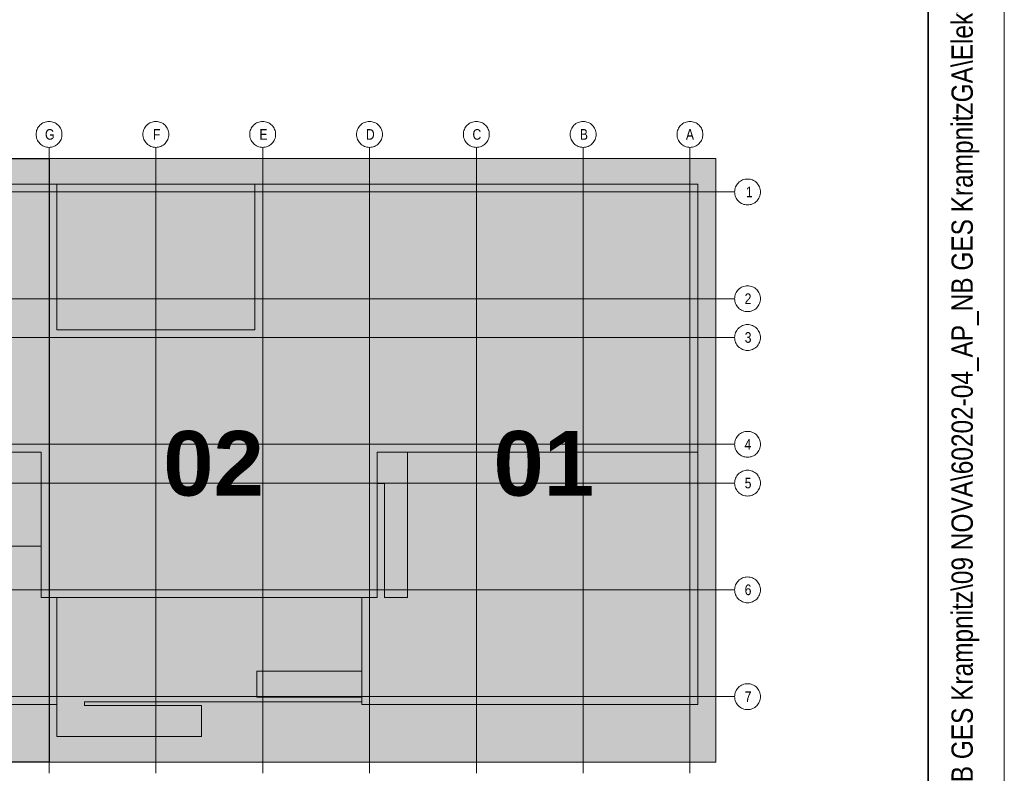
# Model space of a CAD drawing. Extents: x -620 to 300, y 62 to 1112.
# Tile 123 of 200: x 236 to 300, y 239 to 289. Entities that reach past the tile are written whole.
import ezdxf
from ezdxf.lldxf.tags import DXFTag

# ---------------------------------------------------------------- set-up
doc = ezdxf.new("R2010")
doc.units = 0
doc.layers.get('0').update_dxf_attribs({"lineweight": 13})
for name, color, linetype, lineweight in [('iwb_Plankopf Linie', 7, 'Continuous', 13), ('iwb_Plankopf Rahmen', 7, 'Continuous', 35), ('iwb_Plankopf Text', 7, 'Continuous', 18), ('PK_LP', 7, 'Continuous', 9), ('PK_LP_Achsen', 7, 'STRICHPUNKT2', 5)]:
    doc.layers.add(name, color=color, linetype=linetype, lineweight=lineweight)
for name, color, linetype, lineweight, true_color in [('PK_LP_T03', 3, 'Continuous', 9, 0x00ff00), ('PK_LP_T03_Rest', 9, 'Continuous', 9, 0x808080), ('PK_LP_Tennung', 9, 'Continuous', 18, 0x808080)]:
    doc.layers.add(name, color=color, linetype=linetype, lineweight=lineweight, true_color=true_color)
doc.styles.get("Standard").update_dxf_attribs({"font": 'ARIALN.TTF'})
tags = doc.linetypes.add('grob', pattern=[14, 3, -8, 3]).pattern_tags.tags
tags[8:9] = [DXFTag(74, 4), DXFTag(75, 0), DXFTag(340, '0'), DXFTag(46, 0.0), DXFTag(50, 0.0), DXFTag(44, 0.0), DXFTag(45, 0.0)]
tags[6:7] = [DXFTag(74, 4), DXFTag(75, 0), DXFTag(340, '0'), DXFTag(46, 0.0), DXFTag(50, 0.0), DXFTag(44, 0.0), DXFTag(45, 0.0)]
tags[4:5] = [DXFTag(74, 4), DXFTag(75, 0), DXFTag(340, '0'), DXFTag(46, 0.0), DXFTag(50, 0.0), DXFTag(44, 0.0), DXFTag(45, 0.0)]
tags = doc.linetypes.add('STRICHPUNKT2', pattern=[12.7, 6.35, -3.175, 0, -3.175]).pattern_tags.tags
tags[10:11] = [DXFTag(74, 4), DXFTag(75, 0), DXFTag(340, '0'), DXFTag(46, 0.0), DXFTag(50, 0.0), DXFTag(44, 0.0), DXFTag(45, 0.0)]
tags[8:9] = [DXFTag(74, 4), DXFTag(75, 0), DXFTag(340, '0'), DXFTag(46, 0.0), DXFTag(50, 0.0), DXFTag(44, 0.0), DXFTag(45, 0.0)]
tags[6:7] = [DXFTag(74, 4), DXFTag(75, 0), DXFTag(340, '0'), DXFTag(46, 0.0), DXFTag(50, 0.0), DXFTag(44, 0.0), DXFTag(45, 0.0)]
tags[4:5] = [DXFTag(74, 4), DXFTag(75, 0), DXFTag(340, '0'), DXFTag(46, 0.0), DXFTag(50, 0.0), DXFTag(44, 0.0), DXFTag(45, 0.0)]

# ---------------------------------------------------------------- blocks, each defined once
blk = doc.blocks.new('Blockreferenz-A06CPVLRL0')
at = {"color": 0, "linetype": 'ByBlock', "lineweight": -2, "ltscale": 0.13}
blk.add_solid([(216.605, 240.014), (216.605, 279.685), (237.643, 240.014), (237.643, 279.685)], dxfattribs=at)
at = {"layer": 'PK_LP', "linetype": 'grob', "lineweight": 30, "ltscale": 0.3}
for p, q in [((216.605, 279.685), (237.643, 279.685)), ((237.643, 279.685), (237.643, 240.014)), ((237.643, 240.014), (216.605, 240.014))]:
    blk.add_line(p, q, dxfattribs=at)
at = {"layer": 'PK_LP', "linetype": 'grob', "lineweight": 5, "ltscale": 0.13}
for p, q in [((237.643, 279.685), (258.68, 279.685)), ((237.643, 240.014), (237.643, 279.685)), ((258.68, 279.685), (281.418, 279.685)), ((258.68, 240.014), (258.68, 279.685)), ((258.68, 279.685), (258.68, 240.014)), ((281.418, 279.685), (281.418, 240.014)), ((258.68, 240.014), (237.643, 240.014)), ((281.418, 240.014), (258.68, 240.014))]:
    blk.add_line(p, q, dxfattribs=at)
at = {"layer": 'PK_LP', "linetype": 'ByBlock', "lineweight": -2, "ltscale": 0.13}
blk.add_line((237.643, 240.014), (237.643, 279.685), dxfattribs=at)
at = {"layer": 'PK_LP', "linetype": 'ByBlock', "lineweight": 13, "ltscale": 0.13}
for p, q in [((209.085, 277.985), (238.15, 277.985)), ((238.15, 277.985), (251.16, 277.985)), ((238.15, 268.423), (238.15, 277.985)), ((238.15, 277.985), (238.15, 268.423)), ((251.16, 277.985), (251.16, 268.423)), ((251.16, 268.423), (251.16, 277.985)), ((251.16, 277.985), (280.225, 277.985)), ((280.225, 277.985), (280.225, 260.395)), ((251.16, 268.423), (238.15, 268.423)), ((238.15, 268.423), (251.16, 268.423)), ((237.135, 260.395), (217.113, 260.395)), ((237.135, 250.833), (237.135, 260.395)), ((280.225, 260.395), (259.188, 260.395)), ((259.188, 260.395), (259.188, 250.833)), ((261.185, 260.395), (259.188, 260.395)), ((259.188, 260.395), (259.188, 258.319)), ((280.225, 260.395), (259.188, 260.395)), ((259.188, 260.395), (259.188, 250.833)), ((261.185, 250.833), (261.185, 260.395)), ((280.225, 243.82), (280.225, 260.395)), ((259.188, 258.319), (259.655, 258.319)), ((259.655, 258.319), (259.655, 250.833)), ((237.135, 254.222), (221.25, 254.222)), ((237.135, 250.833), (237.135, 254.222)), ((238.15, 250.833), (237.135, 250.833)), ((259.188, 250.833), (237.135, 250.833)), ((238.15, 250.833), (238.15, 241.714)), ((258.173, 250.833), (238.15, 250.833)), ((238.15, 243.82), (238.15, 250.833)), ((258.173, 243.996), (258.173, 250.833)), ((259.188, 250.833), (258.173, 250.833)), ((258.173, 250.833), (258.173, 245.994)), ((259.655, 250.833), (261.185, 250.833)), ((251.288, 245.994), (251.288, 244.294)), ((258.173, 245.994), (251.288, 245.994)), ((216.098, 243.82), (238.15, 243.82)), ((239.976, 243.754), (239.976, 243.996)), ((239.976, 243.996), (258.173, 243.996)), ((247.66, 243.754), (239.976, 243.754)), ((247.66, 241.714), (247.66, 243.754)), ((251.288, 244.294), (258.173, 244.294)), ((258.173, 244.294), (258.173, 243.82)), ((258.173, 243.82), (280.225, 243.82)), ((238.15, 241.714), (247.66, 241.714))]:
    blk.add_line(p, q, dxfattribs=at)
at = {"layer": 'PK_LP_Achsen', "linetype": 'ByBlock', "ltscale": 0.13}
for p, q in [((236.986, 281.797), (237.042, 281.859)), ((237.042, 281.859), (237.103, 281.915)), ((237.103, 281.915), (237.17, 281.964)), ((237.17, 281.964), (237.242, 282.007)), ((237.242, 282.007), (237.317, 282.043)), ((237.317, 282.043), (237.396, 282.071)), ((237.396, 282.071), (237.477, 282.091)), ((237.477, 282.091), (237.559, 282.103)), ((237.559, 282.103), (237.643, 282.108)), ((237.643, 282.108), (237.726, 282.103)), ((237.726, 282.103), (237.809, 282.091)), ((237.809, 282.091), (237.889, 282.071)), ((237.889, 282.071), (237.968, 282.043)), ((237.968, 282.043), (238.043, 282.007)), ((238.043, 282.007), (238.115, 281.964)), ((238.115, 281.964), (238.182, 281.915)), ((238.182, 281.915), (238.244, 281.859)), ((238.244, 281.859), (238.3, 281.797)), ((243.998, 281.797), (244.054, 281.859)), ((244.054, 281.859), (244.116, 281.915)), ((244.116, 281.915), (244.183, 281.964)), ((244.183, 281.964), (244.255, 282.007)), ((244.255, 282.007), (244.33, 282.043)), ((244.33, 282.043), (244.408, 282.071)), ((244.408, 282.071), (244.489, 282.091)), ((244.489, 282.091), (244.572, 282.103)), ((244.572, 282.103), (244.655, 282.108)), ((244.655, 282.108), (244.739, 282.103)), ((244.739, 282.103), (244.821, 282.091)), ((244.821, 282.091), (244.902, 282.071)), ((244.902, 282.071), (244.98, 282.043)), ((244.98, 282.043), (245.056, 282.007)), ((245.056, 282.007), (245.127, 281.964)), ((245.127, 281.964), (245.194, 281.915)), ((245.194, 281.915), (245.256, 281.859)), ((245.256, 281.859), (245.312, 281.797)), ((251.011, 281.797), (251.067, 281.859)), ((251.067, 281.859), (251.128, 281.915)), ((251.128, 281.915), (251.195, 281.964)), ((251.195, 281.964), (251.267, 282.007)), ((251.267, 282.007), (251.342, 282.043)), ((251.342, 282.043), (251.421, 282.071)), ((251.421, 282.071), (251.502, 282.091)), ((251.502, 282.091), (251.584, 282.103)), ((251.584, 282.103), (251.668, 282.108)), ((251.668, 282.108), (251.751, 282.103)), ((251.751, 282.103), (251.834, 282.091)), ((251.834, 282.091), (251.914, 282.071)), ((251.914, 282.071), (251.993, 282.043)), ((251.993, 282.043), (252.068, 282.007)), ((252.068, 282.007), (252.14, 281.964)), ((252.14, 281.964), (252.207, 281.915)), ((252.207, 281.915), (252.269, 281.859)), ((252.269, 281.859), (252.325, 281.797)), ((258.023, 281.797), (258.079, 281.859)), ((258.079, 281.859), (258.141, 281.915)), ((258.141, 281.915), (258.208, 281.964)), ((258.208, 281.964), (258.28, 282.007)), ((258.28, 282.007), (258.355, 282.043)), ((258.355, 282.043), (258.433, 282.071)), ((258.433, 282.071), (258.514, 282.091)), ((258.514, 282.091), (258.597, 282.103)), ((258.597, 282.103), (258.68, 282.108)), ((258.68, 282.108), (258.764, 282.103)), ((258.764, 282.103), (258.846, 282.091)), ((258.846, 282.091), (258.927, 282.071)), ((258.927, 282.071), (259.005, 282.043)), ((259.005, 282.043), (259.081, 282.007)), ((259.081, 282.007), (259.152, 281.964)), ((259.152, 281.964), (259.219, 281.915)), ((259.219, 281.915), (259.281, 281.859)), ((259.281, 281.859), (259.337, 281.797)), ((265.036, 281.797), (265.092, 281.859)), ((265.092, 281.859), (265.153, 281.915)), ((265.153, 281.915), (265.22, 281.964)), ((265.22, 281.964), (265.292, 282.007)), ((265.292, 282.007), (265.367, 282.043)), ((265.367, 282.043), (265.446, 282.071)), ((265.446, 282.071), (265.527, 282.091)), ((265.527, 282.091), (265.609, 282.103)), ((265.609, 282.103), (265.693, 282.108)), ((265.693, 282.108), (265.776, 282.103)), ((265.776, 282.103), (265.859, 282.091)), ((265.859, 282.091), (265.939, 282.071)), ((265.939, 282.071), (266.018, 282.043)), ((266.018, 282.043), (266.093, 282.007)), ((266.093, 282.007), (266.165, 281.964)), ((266.165, 281.964), (266.232, 281.915)), ((266.232, 281.915), (266.294, 281.859)), ((266.294, 281.859), (266.35, 281.797)), ((272.048, 281.797), (272.104, 281.859)), ((272.104, 281.859), (272.166, 281.915)), ((272.166, 281.915), (272.233, 281.964)), ((272.233, 281.964), (272.305, 282.007)), ((272.305, 282.007), (272.38, 282.043)), ((272.38, 282.043), (272.458, 282.071)), ((272.458, 282.071), (272.539, 282.091)), ((272.539, 282.091), (272.622, 282.103)), ((272.622, 282.103), (272.705, 282.108)), ((272.705, 282.108), (272.789, 282.103)), ((272.789, 282.103), (272.871, 282.091)), ((272.871, 282.091), (272.952, 282.071)), ((272.952, 282.071), (273.03, 282.043)), ((273.03, 282.043), (273.106, 282.007)), ((273.106, 282.007), (273.177, 281.964)), ((273.177, 281.964), (273.244, 281.915)), ((273.244, 281.915), (273.306, 281.859)), ((273.306, 281.859), (273.362, 281.797)), ((279.061, 281.797), (279.117, 281.859)), ((279.117, 281.859), (279.178, 281.915)), ((279.178, 281.915), (279.245, 281.964)), ((279.245, 281.964), (279.317, 282.007)), ((279.317, 282.007), (279.392, 282.043)), ((279.392, 282.043), (279.471, 282.071)), ((279.471, 282.071), (279.552, 282.091)), ((279.552, 282.091), (279.634, 282.103)), ((279.634, 282.103), (279.718, 282.108)), ((279.718, 282.108), (279.801, 282.103)), ((279.801, 282.103), (279.884, 282.091)), ((279.884, 282.091), (279.964, 282.071)), ((279.964, 282.071), (280.043, 282.043)), ((280.043, 282.043), (280.118, 282.007)), ((280.118, 282.007), (280.19, 281.964)), ((280.19, 281.964), (280.257, 281.915)), ((280.257, 281.915), (280.319, 281.859)), ((280.319, 281.859), (280.375, 281.797)), ((236.793, 281.258), (236.797, 281.341)), ((236.797, 281.174), (236.793, 281.258)), ((236.797, 281.341), (236.809, 281.423)), ((236.809, 281.092), (236.797, 281.174)), ((236.809, 281.423), (236.829, 281.504)), ((236.829, 281.504), (236.857, 281.583)), ((236.857, 281.583), (236.893, 281.658)), ((236.893, 281.658), (236.936, 281.73)), ((236.936, 281.73), (236.986, 281.797)), ((238.3, 281.797), (238.349, 281.73)), ((238.349, 281.73), (238.392, 281.658)), ((238.392, 281.658), (238.428, 281.583)), ((238.428, 281.583), (238.456, 281.504)), ((238.456, 281.504), (238.476, 281.423)), ((238.476, 281.423), (238.489, 281.341)), ((238.489, 281.174), (238.476, 281.092)), ((238.489, 281.341), (238.493, 281.258)), ((238.493, 281.258), (238.489, 281.174)), ((243.805, 281.258), (243.809, 281.341)), ((243.809, 281.174), (243.805, 281.258)), ((243.809, 281.341), (243.822, 281.423)), ((243.822, 281.092), (243.809, 281.174)), ((243.822, 281.423), (243.842, 281.504)), ((243.842, 281.504), (243.87, 281.583)), ((243.87, 281.583), (243.906, 281.658)), ((243.906, 281.658), (243.948, 281.73)), ((243.948, 281.73), (243.998, 281.797)), ((245.312, 281.797), (245.362, 281.73)), ((245.362, 281.73), (245.405, 281.658)), ((245.405, 281.658), (245.44, 281.583)), ((245.44, 281.583), (245.469, 281.504)), ((245.469, 281.504), (245.489, 281.423)), ((245.489, 281.423), (245.501, 281.341)), ((245.501, 281.174), (245.489, 281.092)), ((245.501, 281.341), (245.505, 281.258)), ((245.505, 281.258), (245.501, 281.174)), ((250.818, 281.258), (250.822, 281.341)), ((250.822, 281.174), (250.818, 281.258)), ((250.822, 281.341), (250.834, 281.423)), ((250.834, 281.092), (250.822, 281.174)), ((250.834, 281.423), (250.854, 281.504)), ((250.854, 281.504), (250.882, 281.583)), ((250.882, 281.583), (250.918, 281.658)), ((250.918, 281.658), (250.961, 281.73)), ((250.961, 281.73), (251.011, 281.797)), ((252.325, 281.797), (252.374, 281.73)), ((252.374, 281.73), (252.417, 281.658)), ((252.417, 281.658), (252.453, 281.583)), ((252.453, 281.583), (252.481, 281.504)), ((252.481, 281.504), (252.501, 281.423)), ((252.501, 281.423), (252.514, 281.341)), ((252.514, 281.174), (252.501, 281.092)), ((252.514, 281.341), (252.518, 281.258)), ((252.518, 281.258), (252.514, 281.174)), ((257.83, 281.258), (257.834, 281.341)), ((257.834, 281.174), (257.83, 281.258)), ((257.834, 281.341), (257.847, 281.423)), ((257.847, 281.092), (257.834, 281.174)), ((257.847, 281.423), (257.867, 281.504)), ((257.867, 281.504), (257.895, 281.583)), ((257.895, 281.583), (257.931, 281.658)), ((257.931, 281.658), (257.973, 281.73)), ((257.973, 281.73), (258.023, 281.797)), ((259.337, 281.797), (259.387, 281.73)), ((259.387, 281.73), (259.43, 281.658)), ((259.43, 281.658), (259.465, 281.583)), ((259.465, 281.583), (259.494, 281.504)), ((259.494, 281.504), (259.514, 281.423)), ((259.514, 281.423), (259.526, 281.341)), ((259.526, 281.174), (259.514, 281.092)), ((259.526, 281.341), (259.53, 281.258)), ((259.53, 281.258), (259.526, 281.174)), ((264.843, 281.258), (264.847, 281.341)), ((264.847, 281.174), (264.843, 281.258)), ((264.847, 281.341), (264.859, 281.423)), ((264.859, 281.092), (264.847, 281.174)), ((264.859, 281.423), (264.879, 281.504)), ((264.879, 281.504), (264.907, 281.583)), ((264.907, 281.583), (264.943, 281.658)), ((264.943, 281.658), (264.986, 281.73)), ((264.986, 281.73), (265.036, 281.797)), ((266.35, 281.797), (266.399, 281.73)), ((266.399, 281.73), (266.442, 281.658)), ((266.442, 281.658), (266.478, 281.583)), ((266.478, 281.583), (266.506, 281.504)), ((266.506, 281.504), (266.526, 281.423)), ((266.526, 281.423), (266.539, 281.341)), ((266.539, 281.174), (266.526, 281.092)), ((266.539, 281.341), (266.543, 281.258)), ((266.543, 281.258), (266.539, 281.174)), ((271.855, 281.258), (271.859, 281.341)), ((271.859, 281.174), (271.855, 281.258)), ((271.859, 281.341), (271.872, 281.423)), ((271.872, 281.092), (271.859, 281.174)), ((271.872, 281.423), (271.892, 281.504)), ((271.892, 281.504), (271.92, 281.583)), ((271.92, 281.583), (271.956, 281.658)), ((271.956, 281.658), (271.998, 281.73)), ((271.998, 281.73), (272.048, 281.797)), ((273.362, 281.797), (273.412, 281.73)), ((273.412, 281.73), (273.455, 281.658)), ((273.455, 281.658), (273.49, 281.583)), ((273.49, 281.583), (273.519, 281.504)), ((273.519, 281.504), (273.539, 281.423)), ((273.539, 281.423), (273.551, 281.341)), ((273.551, 281.174), (273.539, 281.092)), ((273.551, 281.341), (273.555, 281.258)), ((273.555, 281.258), (273.551, 281.174)), ((278.868, 281.258), (278.872, 281.341)), ((278.872, 281.174), (278.868, 281.258)), ((278.872, 281.341), (278.884, 281.423)), ((278.884, 281.092), (278.872, 281.174)), ((278.884, 281.423), (278.904, 281.504)), ((278.904, 281.504), (278.932, 281.583)), ((278.932, 281.583), (278.968, 281.658)), ((278.968, 281.658), (279.011, 281.73)), ((279.011, 281.73), (279.061, 281.797)), ((280.375, 281.797), (280.424, 281.73)), ((280.424, 281.73), (280.467, 281.658)), ((280.467, 281.658), (280.503, 281.583)), ((280.503, 281.583), (280.531, 281.504)), ((280.531, 281.504), (280.551, 281.423)), ((280.551, 281.423), (280.564, 281.341)), ((280.564, 281.174), (280.551, 281.092)), ((280.564, 281.341), (280.568, 281.258)), ((280.568, 281.258), (280.564, 281.174)), ((236.829, 281.011), (236.809, 281.092)), ((236.857, 280.932), (236.829, 281.011)), ((236.893, 280.857), (236.857, 280.932)), ((236.936, 280.785), (236.893, 280.857)), ((236.986, 280.718), (236.936, 280.785)), ((237.042, 280.656), (236.986, 280.718)), ((237.103, 280.6), (237.042, 280.656)), ((237.17, 280.551), (237.103, 280.6)), ((237.242, 280.508), (237.17, 280.551)), ((238.115, 280.551), (238.043, 280.508)), ((238.182, 280.6), (238.115, 280.551)), ((238.244, 280.656), (238.182, 280.6)), ((238.3, 280.718), (238.244, 280.656)), ((238.349, 280.785), (238.3, 280.718)), ((238.392, 280.857), (238.349, 280.785)), ((238.428, 280.932), (238.392, 280.857)), ((238.456, 281.011), (238.428, 280.932)), ((238.476, 281.092), (238.456, 281.011)), ((243.842, 281.011), (243.822, 281.092)), ((243.87, 280.932), (243.842, 281.011)), ((243.906, 280.857), (243.87, 280.932)), ((243.948, 280.785), (243.906, 280.857)), ((243.998, 280.718), (243.948, 280.785)), ((244.054, 280.656), (243.998, 280.718)), ((244.116, 280.6), (244.054, 280.656)), ((244.183, 280.551), (244.116, 280.6)), ((244.255, 280.508), (244.183, 280.551)), ((245.127, 280.551), (245.056, 280.508)), ((245.194, 280.6), (245.127, 280.551)), ((245.256, 280.656), (245.194, 280.6)), ((245.312, 280.718), (245.256, 280.656)), ((245.362, 280.785), (245.312, 280.718)), ((245.405, 280.857), (245.362, 280.785)), ((245.44, 280.932), (245.405, 280.857)), ((245.469, 281.011), (245.44, 280.932)), ((245.489, 281.092), (245.469, 281.011)), ((250.854, 281.011), (250.834, 281.092)), ((250.882, 280.932), (250.854, 281.011)), ((250.918, 280.857), (250.882, 280.932)), ((250.961, 280.785), (250.918, 280.857)), ((251.011, 280.718), (250.961, 280.785)), ((251.067, 280.656), (251.011, 280.718)), ((251.128, 280.6), (251.067, 280.656)), ((251.195, 280.551), (251.128, 280.6)), ((251.267, 280.508), (251.195, 280.551)), ((252.14, 280.551), (252.068, 280.508)), ((252.207, 280.6), (252.14, 280.551)), ((252.269, 280.656), (252.207, 280.6)), ((252.325, 280.718), (252.269, 280.656)), ((252.374, 280.785), (252.325, 280.718)), ((252.417, 280.857), (252.374, 280.785)), ((252.453, 280.932), (252.417, 280.857)), ((252.481, 281.011), (252.453, 280.932)), ((252.501, 281.092), (252.481, 281.011)), ((257.867, 281.011), (257.847, 281.092)), ((257.895, 280.932), (257.867, 281.011)), ((257.931, 280.857), (257.895, 280.932)), ((257.973, 280.785), (257.931, 280.857)), ((258.023, 280.718), (257.973, 280.785)), ((258.079, 280.656), (258.023, 280.718)), ((258.141, 280.6), (258.079, 280.656)), ((258.208, 280.551), (258.141, 280.6)), ((258.28, 280.508), (258.208, 280.551)), ((259.152, 280.551), (259.081, 280.508)), ((259.219, 280.6), (259.152, 280.551)), ((259.281, 280.656), (259.219, 280.6)), ((259.337, 280.718), (259.281, 280.656)), ((259.387, 280.785), (259.337, 280.718)), ((259.43, 280.857), (259.387, 280.785)), ((259.465, 280.932), (259.43, 280.857)), ((259.494, 281.011), (259.465, 280.932)), ((259.514, 281.092), (259.494, 281.011)), ((264.879, 281.011), (264.859, 281.092)), ((264.907, 280.932), (264.879, 281.011)), ((264.943, 280.857), (264.907, 280.932)), ((264.986, 280.785), (264.943, 280.857)), ((265.036, 280.718), (264.986, 280.785)), ((265.092, 280.656), (265.036, 280.718)), ((265.153, 280.6), (265.092, 280.656)), ((265.22, 280.551), (265.153, 280.6)), ((265.292, 280.508), (265.22, 280.551)), ((266.165, 280.551), (266.093, 280.508)), ((266.232, 280.6), (266.165, 280.551)), ((266.294, 280.656), (266.232, 280.6)), ((266.35, 280.718), (266.294, 280.656)), ((266.399, 280.785), (266.35, 280.718)), ((266.442, 280.857), (266.399, 280.785)), ((266.478, 280.932), (266.442, 280.857)), ((266.506, 281.011), (266.478, 280.932)), ((266.526, 281.092), (266.506, 281.011)), ((271.892, 281.011), (271.872, 281.092)), ((271.92, 280.932), (271.892, 281.011)), ((271.956, 280.857), (271.92, 280.932)), ((271.998, 280.785), (271.956, 280.857)), ((272.048, 280.718), (271.998, 280.785)), ((272.104, 280.656), (272.048, 280.718)), ((272.166, 280.6), (272.104, 280.656)), ((272.233, 280.551), (272.166, 280.6)), ((272.305, 280.508), (272.233, 280.551)), ((273.177, 280.551), (273.106, 280.508)), ((273.244, 280.6), (273.177, 280.551)), ((273.306, 280.656), (273.244, 280.6)), ((273.362, 280.718), (273.306, 280.656)), ((273.412, 280.785), (273.362, 280.718)), ((273.455, 280.857), (273.412, 280.785)), ((273.49, 280.932), (273.455, 280.857)), ((273.519, 281.011), (273.49, 280.932)), ((273.539, 281.092), (273.519, 281.011)), ((278.904, 281.011), (278.884, 281.092)), ((278.932, 280.932), (278.904, 281.011)), ((278.968, 280.857), (278.932, 280.932)), ((279.011, 280.785), (278.968, 280.857)), ((279.061, 280.718), (279.011, 280.785)), ((279.117, 280.656), (279.061, 280.718)), ((279.178, 280.6), (279.117, 280.656)), ((279.245, 280.551), (279.178, 280.6)), ((279.317, 280.508), (279.245, 280.551)), ((280.19, 280.551), (280.118, 280.508)), ((280.257, 280.6), (280.19, 280.551)), ((280.319, 280.656), (280.257, 280.6)), ((280.375, 280.718), (280.319, 280.656)), ((280.424, 280.785), (280.375, 280.718)), ((280.467, 280.857), (280.424, 280.785)), ((280.503, 280.932), (280.467, 280.857)), ((280.531, 281.011), (280.503, 280.932)), ((280.551, 281.092), (280.531, 281.011)), ((237.317, 280.472), (237.242, 280.508)), ((237.396, 280.444), (237.317, 280.472)), ((237.477, 280.424), (237.396, 280.444)), ((237.559, 280.412), (237.477, 280.424)), ((237.643, 280.408), (237.559, 280.412)), ((237.726, 280.412), (237.643, 280.408)), ((237.809, 280.424), (237.726, 280.412)), ((237.889, 280.444), (237.809, 280.424)), ((237.968, 280.472), (237.889, 280.444)), ((238.043, 280.508), (237.968, 280.472)), ((244.33, 280.472), (244.255, 280.508)), ((244.408, 280.444), (244.33, 280.472)), ((244.489, 280.424), (244.408, 280.444)), ((244.572, 280.412), (244.489, 280.424)), ((244.655, 280.408), (244.572, 280.412)), ((244.739, 280.412), (244.655, 280.408)), ((244.821, 280.424), (244.739, 280.412)), ((244.902, 280.444), (244.821, 280.424)), ((244.98, 280.472), (244.902, 280.444)), ((245.056, 280.508), (244.98, 280.472)), ((251.342, 280.472), (251.267, 280.508)), ((251.421, 280.444), (251.342, 280.472)), ((251.502, 280.424), (251.421, 280.444)), ((251.584, 280.412), (251.502, 280.424)), ((251.668, 280.408), (251.584, 280.412)), ((251.751, 280.412), (251.668, 280.408)), ((251.834, 280.424), (251.751, 280.412)), ((251.914, 280.444), (251.834, 280.424)), ((251.993, 280.472), (251.914, 280.444)), ((252.068, 280.508), (251.993, 280.472)), ((258.355, 280.472), (258.28, 280.508)), ((258.433, 280.444), (258.355, 280.472)), ((258.514, 280.424), (258.433, 280.444)), ((258.597, 280.412), (258.514, 280.424)), ((258.68, 280.408), (258.597, 280.412)), ((258.764, 280.412), (258.68, 280.408)), ((258.846, 280.424), (258.764, 280.412)), ((258.927, 280.444), (258.846, 280.424)), ((259.005, 280.472), (258.927, 280.444)), ((259.081, 280.508), (259.005, 280.472)), ((265.367, 280.472), (265.292, 280.508)), ((265.446, 280.444), (265.367, 280.472)), ((265.527, 280.424), (265.446, 280.444)), ((265.609, 280.412), (265.527, 280.424)), ((265.693, 280.408), (265.609, 280.412)), ((265.776, 280.412), (265.693, 280.408)), ((265.859, 280.424), (265.776, 280.412)), ((265.939, 280.444), (265.859, 280.424)), ((266.018, 280.472), (265.939, 280.444)), ((266.093, 280.508), (266.018, 280.472)), ((272.38, 280.472), (272.305, 280.508)), ((272.458, 280.444), (272.38, 280.472)), ((272.539, 280.424), (272.458, 280.444)), ((272.622, 280.412), (272.539, 280.424)), ((272.705, 280.408), (272.622, 280.412)), ((272.789, 280.412), (272.705, 280.408)), ((272.871, 280.424), (272.789, 280.412)), ((272.952, 280.444), (272.871, 280.424)), ((273.03, 280.472), (272.952, 280.444)), ((273.106, 280.508), (273.03, 280.472)), ((279.392, 280.472), (279.317, 280.508)), ((279.471, 280.444), (279.392, 280.472)), ((279.552, 280.424), (279.471, 280.444)), ((279.634, 280.412), (279.552, 280.424)), ((279.718, 280.408), (279.634, 280.412)), ((279.801, 280.412), (279.718, 280.408)), ((279.884, 280.424), (279.801, 280.412)), ((279.964, 280.444), (279.884, 280.424)), ((280.043, 280.472), (279.964, 280.444)), ((280.118, 280.508), (280.043, 280.472)), ((282.748, 277.878), (282.791, 277.95)), ((282.791, 277.95), (282.841, 278.017)), ((282.841, 278.017), (282.897, 278.079)), ((282.897, 278.079), (282.958, 278.135)), ((282.958, 278.135), (283.025, 278.184)), ((283.025, 278.184), (283.097, 278.227)), ((283.097, 278.227), (283.172, 278.263)), ((283.172, 278.263), (283.251, 278.291)), ((283.251, 278.291), (283.332, 278.311)), ((283.332, 278.311), (283.414, 278.323)), ((283.414, 278.323), (283.498, 278.328)), ((283.498, 278.328), (283.581, 278.323)), ((283.581, 278.323), (283.663, 278.311)), ((283.663, 278.311), (283.744, 278.291)), ((283.744, 278.291), (283.823, 278.263)), ((283.823, 278.263), (283.898, 278.227)), ((283.898, 278.227), (283.97, 278.184)), ((283.97, 278.184), (284.037, 278.135)), ((284.037, 278.135), (284.099, 278.079)), ((284.099, 278.079), (284.155, 278.017)), ((284.155, 278.017), (284.204, 277.95)), ((284.204, 277.95), (284.247, 277.878)), ((282.648, 277.478), (282.652, 277.561)), ((282.652, 277.394), (282.648, 277.478)), ((282.652, 277.561), (282.664, 277.643)), ((282.664, 277.312), (282.652, 277.394)), ((282.664, 277.643), (282.684, 277.724)), ((282.684, 277.231), (282.664, 277.312)), ((282.684, 277.724), (282.712, 277.803)), ((282.712, 277.803), (282.748, 277.878)), ((284.247, 277.878), (284.283, 277.803)), ((284.283, 277.803), (284.311, 277.724)), ((284.311, 277.724), (284.331, 277.643)), ((284.331, 277.312), (284.311, 277.231)), ((284.331, 277.643), (284.344, 277.561)), ((284.344, 277.394), (284.331, 277.312)), ((284.344, 277.561), (284.348, 277.478)), ((284.348, 277.478), (284.344, 277.394)), ((282.712, 277.152), (282.684, 277.231)), ((282.748, 277.077), (282.712, 277.152)), ((282.791, 277.005), (282.748, 277.077)), ((282.841, 276.938), (282.791, 277.005)), ((282.897, 276.877), (282.841, 276.938)), ((282.958, 276.82), (282.897, 276.877)), ((283.025, 276.771), (282.958, 276.82)), ((283.097, 276.728), (283.025, 276.771)), ((283.172, 276.692), (283.097, 276.728)), ((283.251, 276.664), (283.172, 276.692)), ((283.332, 276.644), (283.251, 276.664)), ((283.744, 276.664), (283.663, 276.644)), ((283.823, 276.692), (283.744, 276.664)), ((283.898, 276.728), (283.823, 276.692)), ((283.97, 276.771), (283.898, 276.728)), ((284.037, 276.82), (283.97, 276.771)), ((284.099, 276.877), (284.037, 276.82)), ((284.155, 276.938), (284.099, 276.877)), ((284.204, 277.005), (284.155, 276.938)), ((284.247, 277.077), (284.204, 277.005)), ((284.283, 277.152), (284.247, 277.077)), ((284.311, 277.231), (284.283, 277.152)), ((283.414, 276.632), (283.332, 276.644)), ((283.498, 276.628), (283.414, 276.632)), ((283.581, 276.632), (283.498, 276.628)), ((283.663, 276.644), (283.581, 276.632)), ((282.712, 270.79), (282.748, 270.866)), ((282.748, 270.866), (282.791, 270.937)), ((282.791, 270.937), (282.841, 271.004)), ((282.841, 271.004), (282.897, 271.066)), ((282.897, 271.066), (282.958, 271.122)), ((282.958, 271.122), (283.025, 271.172)), ((283.025, 271.172), (283.097, 271.215)), ((283.097, 271.215), (283.172, 271.25)), ((283.172, 271.25), (283.251, 271.278)), ((283.251, 271.278), (283.332, 271.299)), ((283.332, 271.299), (283.414, 271.311)), ((283.414, 271.311), (283.498, 271.315)), ((283.498, 271.315), (283.581, 271.311)), ((283.581, 271.311), (283.663, 271.299)), ((283.663, 271.299), (283.744, 271.278)), ((283.744, 271.278), (283.823, 271.25)), ((283.823, 271.25), (283.898, 271.215)), ((283.898, 271.215), (283.97, 271.172)), ((283.97, 271.172), (284.037, 271.122)), ((284.037, 271.122), (284.099, 271.066)), ((284.099, 271.066), (284.155, 271.004)), ((284.155, 271.004), (284.204, 270.937)), ((284.204, 270.937), (284.247, 270.866)), ((284.247, 270.866), (284.283, 270.79)), ((282.648, 270.465), (282.652, 270.548)), ((282.652, 270.382), (282.648, 270.465)), ((282.652, 270.548), (282.664, 270.631)), ((282.664, 270.299), (282.652, 270.382)), ((282.664, 270.631), (282.684, 270.712)), ((282.684, 270.218), (282.664, 270.299)), ((282.684, 270.712), (282.712, 270.79)), ((282.712, 270.14), (282.684, 270.218)), ((284.283, 270.79), (284.311, 270.712)), ((284.311, 270.218), (284.283, 270.14)), ((284.311, 270.712), (284.331, 270.631)), ((284.331, 270.299), (284.311, 270.218)), ((284.331, 270.631), (284.344, 270.548)), ((284.344, 270.382), (284.331, 270.299)), ((284.344, 270.548), (284.348, 270.465)), ((284.348, 270.465), (284.344, 270.382)), ((282.748, 270.064), (282.712, 270.14)), ((282.791, 269.993), (282.748, 270.064)), ((282.841, 269.926), (282.791, 269.993)), ((282.897, 269.864), (282.841, 269.926)), ((282.958, 269.808), (282.897, 269.864)), ((283.025, 269.758), (282.958, 269.808)), ((283.097, 269.715), (283.025, 269.758)), ((283.172, 269.68), (283.097, 269.715)), ((283.251, 269.652), (283.172, 269.68)), ((283.332, 269.631), (283.251, 269.652)), ((283.414, 269.619), (283.332, 269.631)), ((283.498, 269.615), (283.414, 269.619)), ((283.581, 269.619), (283.498, 269.615)), ((283.663, 269.631), (283.581, 269.619)), ((283.744, 269.652), (283.663, 269.631)), ((283.823, 269.68), (283.744, 269.652)), ((283.898, 269.715), (283.823, 269.68)), ((283.97, 269.758), (283.898, 269.715)), ((284.037, 269.808), (283.97, 269.758)), ((284.099, 269.864), (284.037, 269.808)), ((284.155, 269.926), (284.099, 269.864)), ((284.204, 269.993), (284.155, 269.926)), ((284.247, 270.064), (284.204, 269.993)), ((284.283, 270.14), (284.247, 270.064)), ((282.712, 268.24), (282.748, 268.316)), ((282.748, 268.316), (282.791, 268.387)), ((282.791, 268.387), (282.841, 268.454)), ((282.841, 268.454), (282.897, 268.516)), ((282.897, 268.516), (282.958, 268.572)), ((282.958, 268.572), (283.025, 268.622)), ((283.025, 268.622), (283.097, 268.665)), ((283.097, 268.665), (283.172, 268.7)), ((283.172, 268.7), (283.251, 268.728)), ((283.251, 268.728), (283.332, 268.749)), ((283.332, 268.749), (283.414, 268.761)), ((283.414, 268.761), (283.498, 268.765)), ((283.498, 268.765), (283.581, 268.761)), ((283.581, 268.761), (283.663, 268.749)), ((283.663, 268.749), (283.744, 268.728)), ((283.744, 268.728), (283.823, 268.7)), ((283.823, 268.7), (283.898, 268.665)), ((283.898, 268.665), (283.97, 268.622)), ((283.97, 268.622), (284.037, 268.572)), ((284.037, 268.572), (284.099, 268.516)), ((284.099, 268.516), (284.155, 268.454)), ((284.155, 268.454), (284.204, 268.387)), ((284.204, 268.387), (284.247, 268.316)), ((284.247, 268.316), (284.283, 268.24)), ((282.648, 267.915), (282.652, 267.998)), ((282.652, 267.832), (282.648, 267.915)), ((282.652, 267.998), (282.664, 268.081)), ((282.664, 267.749), (282.652, 267.832)), ((282.664, 268.081), (282.684, 268.162)), ((282.684, 267.668), (282.664, 267.749)), ((282.684, 268.162), (282.712, 268.24)), ((282.712, 267.59), (282.684, 267.668)), ((284.283, 268.24), (284.311, 268.162)), ((284.311, 267.668), (284.283, 267.59)), ((284.311, 268.162), (284.331, 268.081)), ((284.331, 267.749), (284.311, 267.668)), ((284.331, 268.081), (284.344, 267.998)), ((284.344, 267.832), (284.331, 267.749)), ((284.344, 267.998), (284.348, 267.915)), ((284.348, 267.915), (284.344, 267.832)), ((282.748, 267.514), (282.712, 267.59)), ((282.791, 267.443), (282.748, 267.514)), ((282.841, 267.376), (282.791, 267.443)), ((282.897, 267.314), (282.841, 267.376)), ((282.958, 267.258), (282.897, 267.314)), ((283.025, 267.208), (282.958, 267.258)), ((283.097, 267.165), (283.025, 267.208)), ((283.172, 267.13), (283.097, 267.165)), ((283.251, 267.102), (283.172, 267.13)), ((283.332, 267.081), (283.251, 267.102)), ((283.414, 267.069), (283.332, 267.081)), ((283.498, 267.065), (283.414, 267.069)), ((283.581, 267.069), (283.498, 267.065)), ((283.663, 267.081), (283.581, 267.069)), ((283.744, 267.102), (283.663, 267.081)), ((283.823, 267.13), (283.744, 267.102)), ((283.898, 267.165), (283.823, 267.13)), ((283.97, 267.208), (283.898, 267.165)), ((284.037, 267.258), (283.97, 267.208)), ((284.099, 267.314), (284.037, 267.258)), ((284.155, 267.376), (284.099, 267.314)), ((284.204, 267.443), (284.155, 267.376)), ((284.247, 267.514), (284.204, 267.443)), ((284.283, 267.59), (284.247, 267.514)), ((282.664, 261.068), (282.684, 261.149)), ((282.684, 261.149), (282.712, 261.228)), ((282.712, 261.228), (282.748, 261.303)), ((282.748, 261.303), (282.791, 261.375)), ((282.791, 261.375), (282.841, 261.442)), ((282.841, 261.442), (282.897, 261.504)), ((282.897, 261.504), (282.958, 261.56)), ((282.958, 261.56), (283.025, 261.609)), ((283.025, 261.609), (283.097, 261.652)), ((283.097, 261.652), (283.172, 261.688)), ((283.172, 261.688), (283.251, 261.716)), ((283.251, 261.716), (283.332, 261.736)), ((283.332, 261.736), (283.414, 261.748)), ((283.414, 261.748), (283.498, 261.753)), ((283.498, 261.753), (283.581, 261.748)), ((283.581, 261.748), (283.663, 261.736)), ((283.663, 261.736), (283.744, 261.716)), ((283.744, 261.716), (283.823, 261.688)), ((283.823, 261.688), (283.898, 261.652)), ((283.898, 261.652), (283.97, 261.609)), ((283.97, 261.609), (284.037, 261.56)), ((284.037, 261.56), (284.099, 261.504)), ((284.099, 261.504), (284.155, 261.442)), ((284.155, 261.442), (284.204, 261.375)), ((284.204, 261.375), (284.247, 261.303)), ((284.247, 261.303), (284.283, 261.228)), ((284.283, 261.228), (284.311, 261.149)), ((284.311, 261.149), (284.331, 261.068)), ((282.648, 260.903), (282.652, 260.986)), ((282.652, 260.819), (282.648, 260.903)), ((282.652, 260.986), (282.664, 261.068)), ((282.664, 260.737), (282.652, 260.819)), ((282.684, 260.656), (282.664, 260.737)), ((282.712, 260.577), (282.684, 260.656)), ((282.748, 260.502), (282.712, 260.577)), ((282.791, 260.43), (282.748, 260.502)), ((284.247, 260.502), (284.204, 260.43)), ((284.283, 260.577), (284.247, 260.502)), ((284.311, 260.656), (284.283, 260.577)), ((284.331, 260.737), (284.311, 260.656)), ((284.331, 261.068), (284.344, 260.986)), ((284.344, 260.819), (284.331, 260.737)), ((284.344, 260.986), (284.348, 260.903)), ((284.348, 260.903), (284.344, 260.819)), ((282.841, 260.363), (282.791, 260.43)), ((282.897, 260.302), (282.841, 260.363)), ((282.958, 260.245), (282.897, 260.302)), ((283.025, 260.196), (282.958, 260.245)), ((283.097, 260.153), (283.025, 260.196)), ((283.172, 260.117), (283.097, 260.153)), ((283.251, 260.089), (283.172, 260.117)), ((283.332, 260.069), (283.251, 260.089)), ((283.414, 260.057), (283.332, 260.069)), ((283.498, 260.053), (283.414, 260.057)), ((283.581, 260.057), (283.498, 260.053)), ((283.663, 260.069), (283.581, 260.057)), ((283.744, 260.089), (283.663, 260.069)), ((283.823, 260.117), (283.744, 260.089)), ((283.898, 260.153), (283.823, 260.117)), ((283.97, 260.196), (283.898, 260.153)), ((284.037, 260.245), (283.97, 260.196)), ((284.099, 260.302), (284.037, 260.245)), ((284.155, 260.363), (284.099, 260.302)), ((284.204, 260.43), (284.155, 260.363)), ((283.332, 259.186), (283.414, 259.198)), ((283.414, 259.198), (283.498, 259.203)), ((283.498, 259.203), (283.581, 259.198)), ((283.581, 259.198), (283.663, 259.186)), ((282.664, 258.518), (282.684, 258.599)), ((282.684, 258.599), (282.712, 258.678)), ((282.712, 258.678), (282.748, 258.753)), ((282.748, 258.753), (282.791, 258.825)), ((282.791, 258.825), (282.841, 258.892)), ((282.841, 258.892), (282.897, 258.954)), ((282.897, 258.954), (282.958, 259.01)), ((282.958, 259.01), (283.025, 259.059)), ((283.025, 259.059), (283.097, 259.102)), ((283.097, 259.102), (283.172, 259.138)), ((283.172, 259.138), (283.251, 259.166)), ((283.251, 259.166), (283.332, 259.186)), ((283.663, 259.186), (283.744, 259.166)), ((283.744, 259.166), (283.823, 259.138)), ((283.823, 259.138), (283.898, 259.102)), ((283.898, 259.102), (283.97, 259.059)), ((283.97, 259.059), (284.037, 259.01)), ((284.037, 259.01), (284.099, 258.954)), ((284.099, 258.954), (284.155, 258.892)), ((284.155, 258.892), (284.204, 258.825)), ((284.204, 258.825), (284.247, 258.753)), ((284.247, 258.753), (284.283, 258.678)), ((284.283, 258.678), (284.311, 258.599)), ((284.311, 258.599), (284.331, 258.518)), ((282.648, 258.353), (282.652, 258.436)), ((282.652, 258.269), (282.648, 258.353)), ((282.652, 258.436), (282.664, 258.518)), ((282.664, 258.187), (282.652, 258.269)), ((282.684, 258.106), (282.664, 258.187)), ((282.712, 258.027), (282.684, 258.106)), ((282.748, 257.952), (282.712, 258.027)), ((282.791, 257.88), (282.748, 257.952)), ((284.247, 257.952), (284.204, 257.88)), ((284.283, 258.027), (284.247, 257.952)), ((284.311, 258.106), (284.283, 258.027)), ((284.331, 258.187), (284.311, 258.106)), ((284.331, 258.518), (284.344, 258.436)), ((284.344, 258.269), (284.331, 258.187)), ((284.344, 258.436), (284.348, 258.353)), ((284.348, 258.353), (284.344, 258.269)), ((282.841, 257.813), (282.791, 257.88)), ((282.897, 257.752), (282.841, 257.813)), ((282.958, 257.695), (282.897, 257.752)), ((283.025, 257.646), (282.958, 257.695)), ((283.097, 257.603), (283.025, 257.646)), ((283.172, 257.567), (283.097, 257.603)), ((283.251, 257.539), (283.172, 257.567)), ((283.332, 257.519), (283.251, 257.539)), ((283.414, 257.507), (283.332, 257.519)), ((283.498, 257.503), (283.414, 257.507)), ((283.581, 257.507), (283.498, 257.503)), ((283.663, 257.519), (283.581, 257.507)), ((283.744, 257.539), (283.663, 257.519)), ((283.823, 257.567), (283.744, 257.539)), ((283.898, 257.603), (283.823, 257.567)), ((283.97, 257.646), (283.898, 257.603)), ((284.037, 257.695), (283.97, 257.646)), ((284.099, 257.752), (284.037, 257.695)), ((284.155, 257.813), (284.099, 257.752)), ((284.204, 257.88), (284.155, 257.813)), ((283.025, 252.047), (283.097, 252.09)), ((283.097, 252.09), (283.172, 252.125)), ((283.172, 252.125), (283.251, 252.153)), ((283.251, 252.153), (283.332, 252.174)), ((283.332, 252.174), (283.414, 252.186)), ((283.414, 252.186), (283.498, 252.19)), ((283.498, 252.19), (283.581, 252.186)), ((283.581, 252.186), (283.663, 252.174)), ((283.663, 252.174), (283.744, 252.153)), ((283.744, 252.153), (283.823, 252.125)), ((283.823, 252.125), (283.898, 252.09)), ((283.898, 252.09), (283.97, 252.047)), ((282.652, 251.423), (282.664, 251.506)), ((282.664, 251.506), (282.684, 251.587)), ((282.684, 251.587), (282.712, 251.665)), ((282.712, 251.665), (282.748, 251.741)), ((282.748, 251.741), (282.791, 251.812)), ((282.791, 251.812), (282.841, 251.879)), ((282.841, 251.879), (282.897, 251.941)), ((282.897, 251.941), (282.958, 251.997)), ((282.958, 251.997), (283.025, 252.047)), ((283.97, 252.047), (284.037, 251.997)), ((284.037, 251.997), (284.099, 251.941)), ((284.099, 251.941), (284.155, 251.879)), ((284.155, 251.879), (284.204, 251.812)), ((284.204, 251.812), (284.247, 251.741)), ((284.247, 251.741), (284.283, 251.665)), ((284.283, 251.665), (284.311, 251.587)), ((284.311, 251.587), (284.331, 251.506)), ((284.331, 251.506), (284.344, 251.423)), ((282.648, 251.34), (282.652, 251.423)), ((282.652, 251.257), (282.648, 251.34)), ((282.664, 251.174), (282.652, 251.257)), ((282.684, 251.093), (282.664, 251.174)), ((282.712, 251.015), (282.684, 251.093)), ((282.748, 250.939), (282.712, 251.015)), ((282.791, 250.868), (282.748, 250.939)), ((282.841, 250.801), (282.791, 250.868)), ((282.897, 250.739), (282.841, 250.801)), ((284.155, 250.801), (284.099, 250.739)), ((284.204, 250.868), (284.155, 250.801)), ((284.247, 250.939), (284.204, 250.868)), ((284.283, 251.015), (284.247, 250.939)), ((284.311, 251.093), (284.283, 251.015)), ((284.331, 251.174), (284.311, 251.093)), ((284.344, 251.257), (284.331, 251.174)), ((284.344, 251.423), (284.348, 251.34)), ((284.348, 251.34), (284.344, 251.257)), ((282.958, 250.683), (282.897, 250.739)), ((283.025, 250.633), (282.958, 250.683)), ((283.097, 250.59), (283.025, 250.633)), ((283.172, 250.555), (283.097, 250.59)), ((283.251, 250.527), (283.172, 250.555)), ((283.332, 250.506), (283.251, 250.527)), ((283.414, 250.494), (283.332, 250.506)), ((283.498, 250.49), (283.414, 250.494)), ((283.581, 250.494), (283.498, 250.49)), ((283.663, 250.506), (283.581, 250.494)), ((283.744, 250.527), (283.663, 250.506)), ((283.823, 250.555), (283.744, 250.527)), ((283.898, 250.59), (283.823, 250.555)), ((283.97, 250.633), (283.898, 250.59)), ((284.037, 250.683), (283.97, 250.633)), ((284.099, 250.739), (284.037, 250.683)), ((282.897, 244.929), (282.958, 244.985)), ((282.958, 244.985), (283.025, 245.034)), ((283.025, 245.034), (283.097, 245.077)), ((283.097, 245.077), (283.172, 245.113)), ((283.172, 245.113), (283.251, 245.141)), ((283.251, 245.141), (283.332, 245.161)), ((283.332, 245.161), (283.414, 245.173)), ((283.414, 245.173), (283.498, 245.178)), ((283.498, 245.178), (283.581, 245.173)), ((283.581, 245.173), (283.663, 245.161)), ((283.663, 245.161), (283.744, 245.141)), ((283.744, 245.141), (283.823, 245.113)), ((283.823, 245.113), (283.898, 245.077)), ((283.898, 245.077), (283.97, 245.034)), ((283.97, 245.034), (284.037, 244.985)), ((284.037, 244.985), (284.099, 244.929)), ((282.648, 244.328), (282.652, 244.411)), ((282.652, 244.244), (282.648, 244.328)), ((282.652, 244.411), (282.664, 244.493)), ((282.664, 244.493), (282.684, 244.574)), ((282.684, 244.574), (282.712, 244.653)), ((282.712, 244.653), (282.748, 244.728)), ((282.748, 244.728), (282.791, 244.8)), ((282.791, 244.8), (282.841, 244.867)), ((282.841, 244.867), (282.897, 244.929)), ((284.099, 244.929), (284.155, 244.867)), ((284.155, 244.867), (284.204, 244.8)), ((284.204, 244.8), (284.247, 244.728)), ((284.247, 244.728), (284.283, 244.653)), ((284.283, 244.653), (284.311, 244.574)), ((284.311, 244.574), (284.331, 244.493)), ((284.331, 244.493), (284.344, 244.411)), ((284.344, 244.411), (284.348, 244.328)), ((284.348, 244.328), (284.344, 244.244)), ((282.664, 244.162), (282.652, 244.244)), ((282.684, 244.081), (282.664, 244.162)), ((282.712, 244.002), (282.684, 244.081)), ((282.748, 243.927), (282.712, 244.002)), ((282.791, 243.855), (282.748, 243.927)), ((282.841, 243.788), (282.791, 243.855)), ((282.897, 243.727), (282.841, 243.788)), ((282.958, 243.67), (282.897, 243.727)), ((284.099, 243.727), (284.037, 243.67)), ((284.155, 243.788), (284.099, 243.727)), ((284.204, 243.855), (284.155, 243.788)), ((284.247, 243.927), (284.204, 243.855)), ((284.283, 244.002), (284.247, 243.927)), ((284.311, 244.081), (284.283, 244.002)), ((284.331, 244.162), (284.311, 244.081)), ((284.344, 244.244), (284.331, 244.162)), ((283.025, 243.621), (282.958, 243.67)), ((283.097, 243.578), (283.025, 243.621)), ((283.172, 243.542), (283.097, 243.578)), ((283.251, 243.514), (283.172, 243.542)), ((283.332, 243.494), (283.251, 243.514)), ((283.414, 243.482), (283.332, 243.494)), ((283.498, 243.478), (283.414, 243.482)), ((283.581, 243.482), (283.498, 243.478)), ((283.663, 243.494), (283.581, 243.482)), ((283.744, 243.514), (283.663, 243.494)), ((283.823, 243.542), (283.744, 243.514)), ((283.898, 243.578), (283.823, 243.542)), ((283.97, 243.621), (283.898, 243.578)), ((284.037, 243.67), (283.97, 243.621))]:
    blk.add_line(p, q, dxfattribs=at)
at = {"layer": 'PK_LP_Achsen', "linetype": 'STRICHPUNKT2', "ltscale": 0.13}
for p, q in [((237.643, 280.408), (237.643, 239.291)), ((244.655, 280.408), (244.655, 239.291)), ((251.668, 280.408), (251.668, 239.291)), ((258.68, 280.408), (258.68, 239.291)), ((265.693, 280.408), (265.693, 239.291)), ((272.705, 280.408), (272.705, 239.291)), ((279.718, 280.408), (279.718, 239.291)), ((128.038, 277.478), (282.648, 277.478)), ((128.038, 270.465), (282.648, 270.465)), ((128.038, 267.915), (282.648, 267.915)), ((128.038, 260.903), (282.648, 260.903)), ((128.038, 258.353), (282.648, 258.353)), ((128.038, 251.34), (282.648, 251.34)), ((128.038, 244.328), (282.648, 244.328))]:
    blk.add_line(p, q, dxfattribs=at)
at = {"layer": 'PK_LP_T03_Rest', "linetype": 'ByBlock', "lineweight": -2, "ltscale": 0.13}
for points in [[(237.643, 240.014), (237.643, 279.685), (258.68, 240.014), (258.68, 279.685)], [(258.68, 240.014), (258.68, 279.685), (281.418, 240.014), (281.418, 279.685)]]:
    blk.add_solid(points, dxfattribs=at)
at = {"layer": 'PK_LP_Tennung', "linetype": 'ByBlock', "ltscale": 0.18}
blk.add_line((258.68, 240.014), (258.68, 279.685), dxfattribs=at)
at = {"layer": 'PK_LP', "linetype": 'ByBlock', "lineweight": 25, "ltscale": 0.25, "char_height": 4.25, "attachment_point": 1}
for s, insert in [('{\\fArial|b1|i0;02}', (245.14, 261.778)), ('{\\fArial|b1|i0;01}', (266.818, 261.774))]:
    blk.add_mtext(s, dxfattribs=dict(at, insert=insert))
at = {"layer": 'PK_LP_Achsen', "linetype": 'ByBlock', "ltscale": 0.13, "char_height": 0.69538, "attachment_point": 1}
for s, insert in [('{\\fArial Narrow;G}', (237.379, 281.605)), ('{\\fArial Narrow;F}', (244.463, 281.605)), ('{\\fArial Narrow;E}', (251.455, 281.605)), ('{\\fArial Narrow;D}', (258.445, 281.605)), ('{\\fArial Narrow;C}', (265.441, 281.605)), ('{\\fArial Narrow;B}', (272.49, 281.605)), ('{\\fArial Narrow;A}', (279.451, 281.605)), ('{\\fArial Narrow;1}', (283.393, 277.824)), ('{\\fArial Narrow;2}', (283.308, 270.812)), ('{\\fArial Narrow;3}', (283.311, 268.268)), ('{\\fArial Narrow;4}', (283.3, 261.25)), ('{\\fArial Narrow;5}', (283.309, 258.706)), ('{\\fArial Narrow;6}', (283.309, 251.693)), ('{\\fArial Narrow;7}', (283.313, 244.675))]:
    blk.add_mtext(s, dxfattribs=dict(at, insert=insert))

msp = doc.modelspace()

# ---------------------------------------------------------------- linework, layer by layer
at = {"layer": 'iwb_Plankopf Linie', "ltscale": 0.13}
msp.add_line((295.353, 67.433), (295.353, 359.433), dxfattribs=at)
at = {"layer": 'iwb_Plankopf Rahmen', "ltscale": 0.35}
msp.add_line((295.353, 359.433), (295.353, 67.433), dxfattribs=at)
at = {"layer": 'iwb_Plankopf Rahmen', "color": 8, "lineweight": 13, "ltscale": 0.13, "true_color": 0x808080}
msp.add_lwpolyline([(300.353, 62.433), (-619.647, 62.433), (-619.647, 1112.433), (300.353, 1112.433), (300.353, 62.433)], close=True, dxfattribs=at)
at = {"layer": 'iwb_Plankopf Rahmen', "ltscale": 0.35}
msp.add_lwpolyline([(-599.647, 67.433), (-599.647, 1107.433), (295.353, 1107.433), (295.353, 67.433), (-599.647, 67.433)], close=True, dxfattribs=at)

# ---------------------------------------------------------------- block references
at = {"layer": 'PK_LP_T03', "ltscale": 0.13}
msp.add_blockref('Blockreferenz-A06CPVLRL0', (0, 0), dxfattribs=at)

# ---------------------------------------------------------------- texts
at = {"layer": 'iwb_Plankopf Text', "ltscale": 0.18, "insert": (296.886, 74.512), "char_height": 1.4, "attachment_point": 1, "rotation": 90, "line_spacing_factor": 1.002}
msp.add_mtext('{\\fArial Narrow;\\\\srvnovamd01\\Nova_MD\\TGA\\60202 Pro Potsdam\\04 NB GES Krampnitz\\09 NOVA\\60202-04_AP_NB GES Krampnitz\\TGA\\Elektro\\ELT_Grundrisse\\E_2OG_BEL-Terrassen.n4m009KRA_BEL_5_GR_02_003_P_A}', dxfattribs=at)

doc.saveas('drawing.dxf')
